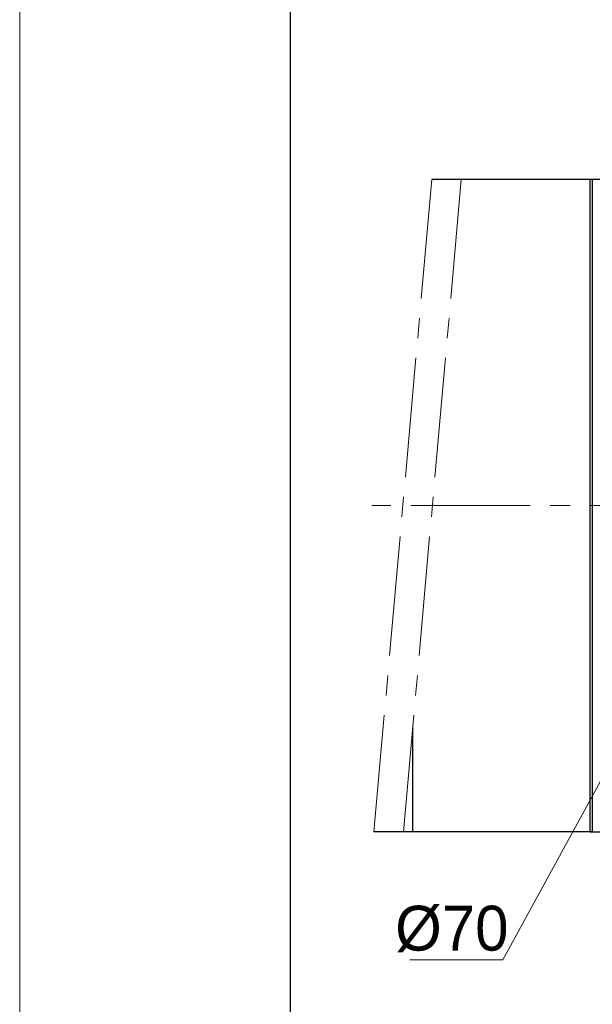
# Model space of a CAD drawing. Header units: millimetres. Extents: x 1379 to 1834, y 1015 to 1337.
# Tile 2 of 10: x 1379 to 1436, y 1173 to 1272. Entities that reach past the tile are written whole.
import ezdxf

# ---------------------------------------------------------------- set-up
doc = ezdxf.new("R2010")
doc.units = ezdxf.units.MM
doc.header["$PDSIZE"] = -5
doc.linetypes.add('点画线', pattern=[18, 12, -2, 2, -2])
doc.layers.get('Defpoints').update_dxf_attribs({"lineweight": 18})
for name, color, linetype, lineweight in [('7中心线层', 7, '点画线', 18), ('图框_外框线', 7, 'Continuous', 18), ('尺寸线', 7, 'Continuous', 18), ('尺寸线层', 3, 'Continuous', 18), ('粗实线', 7, 'Continuous', 50)]:
    doc.layers.add(name, color=color, linetype=linetype, lineweight=lineweight)
doc.styles.add('工程字', font='txt')
doc.dimstyles.new('副本 ISO-25', dxfattribs={"dimtxt": 4.5, "dimasz": 2.5, "dimexe": 1.25, "dimexo": 0.625, "dimtad": 1, "dimtxsty": '工程字', "dimcen": 2.5, "dimdle": 5, "dimadec": 0, "dimazin": 0, "dimtfac": 1, "dimtmove": 0, "dimatfit": 3, "dimfxl": 1, "dimtolj": 1, "dimarcsym": 0})

# ---------------------------------------------------------------- blocks, each defined once
blk = doc.blocks.new('*X13')
at = {"layer": 'Defpoints', "color": 0, "lineweight": -2}
for p in [(1496.85, 1252.009), (1488.365, 1243.524), (1508.378, 1239.802), (1413.945, 1223.018), (1501.859, 1223.018)]:
    blk.add_point(p, dxfattribs=at)
at = {"layer": '尺寸线层', "color": 0, "lineweight": -2}
for p, q in [((1497.292, 1252.451), (1499.755, 1254.914)), ((1502.484, 1223.018), (1512.966, 1223.018))]:
    blk.add_line(p, q, dxfattribs=at)
blk.add_arc((1467.859, 1223.018), 43.858, 3.26643, 41.73357, dxfattribs=at)
for points in [[(1500.89, 1252.499), (1500.285, 1251.927), (1498.871, 1254.03)], [(1511.229, 1225.505), (1512.062, 1225.529), (1511.716, 1223.018)]]:
    blk.add_solid(points, dxfattribs=at)
at = {"layer": '尺寸线层', "color": 0, "insert": (1511.034, 1240.902), "char_height": 4.5, "attachment_point": 5, "rotation": 292.5, "style": '工程字'}
blk.add_mtext('\\A1;45%%d', dxfattribs=at)
blk = doc.blocks.new('*X14')
at = {"layer": 'Defpoints', "color": 0, "lineweight": -2}
for p in [(1413.945, 1223.018), (1501.859, 1223.018), (1508.401, 1206.225), (1488.365, 1202.512), (1496.85, 1194.027)]:
    blk.add_point(p, dxfattribs=at)
at = {"layer": '尺寸线层', "color": 0, "lineweight": -2}
for p, q in [((1502.484, 1223.018), (1512.991, 1223.018)), ((1497.292, 1193.585), (1499.772, 1191.104))]:
    blk.add_line(p, q, dxfattribs=at)
blk.add_arc((1467.859, 1223.018), 43.883, 318.26459, 356.73541, dxfattribs=at)
for points in [[(1512.086, 1220.507), (1511.253, 1220.531), (1511.741, 1223.018)], [(1500.302, 1194.092), (1500.908, 1193.52), (1498.888, 1191.988)]]:
    blk.add_solid(points, dxfattribs=at)
at = {"layer": '尺寸线层', "color": 0, "insert": (1505.745, 1207.325), "char_height": 4.5, "attachment_point": 5, "rotation": 67.5, "style": '工程字'}
blk.add_mtext('\\A1;45%%d', dxfattribs=at)
blk = doc.blocks.new('*X22')
at = {"layer": '尺寸线', "linetype": 'Continuous'}
blk.add_hatch(color=0, dxfattribs=at).paths.add_polyline_path([(22.497, 24.073), (21.572, 21.73), (21.023, 22.029)], flags=0)
at = {"layer": '尺寸线', "color": 0, "linetype": 'Continuous'}
for p, q in [((22.497, 24.073), (9.33, 0)), ((9.33, 0), (0, 0))]:
    blk.add_line(p, q, dxfattribs=at)
at = {"layer": '尺寸线', "color": 0}
blk.add_line((0, 0), (0, 0), dxfattribs=at)

msp = doc.modelspace()

# ---------------------------------------------------------------- linework, layer by layer
at = {"layer": '7中心线层'}
for p, q in [((1419.9726, 1255.7679), (1414.1698, 1190.2679)), ((1422.938, 1255.7679), (1417.1352, 1190.2679)), ((1501.8585, 1223.0179), (1413.945, 1223.0179))]:
    msp.add_line(p, q, dxfattribs=at)
at = {"layer": '图框_外框线', "color": 3}
msp.add_lwpolyline([(1378.6159, 1014.548), (1834.4115, 1014.548), (1834.4115, 1336.8607), (1378.6159, 1336.8607)], close=True, dxfattribs=at)
at = {"layer": '图框_外框线', "color": 3, "lineweight": 25}
msp.add_lwpolyline([(1405.7466, 1019.9742), (1828.9854, 1019.9742), (1828.9854, 1331.4345), (1405.7466, 1331.4345)], close=True, dxfattribs=at)
at = {"layer": '粗实线', "linetype": 'Continuous', "lineweight": 30}
for p, q in [((1435.8585, 1255.7679), (1419.9726, 1255.7679)), ((1441.8585, 1255.7679), (1435.8585, 1255.7679)), ((1435.8585, 1190.2679), (1435.8585, 1255.7679)), ((1436.0585, 1255.7679), (1435.8585, 1255.7679)), ((1436.0585, 1255.7679), (1436.0585, 1190.2679)), ((1418.0589, 1190.2679), (1418.0589, 1200.6943)), ((1418.0589, 1190.2679), (1414.156, 1190.2679)), ((1435.8585, 1190.2679), (1418.0589, 1190.2679)), ((1435.8585, 1190.2679), (1441.8585, 1190.2679)), ((1436.0585, 1190.2679), (1435.8585, 1190.2679))]:
    msp.add_line(p, q, dxfattribs=at)

# ---------------------------------------------------------------- block references
at = {"layer": '尺寸线'}
msp.add_blockref('*X22', (1417.7581, 1177.4264), dxfattribs=at)

# ---------------------------------------------------------------- texts
at = {"layer": '尺寸线层', "insert": (1421.985, 1180.5105), "char_height": 4.5, "width": 18.3, "attachment_point": 5, "style": '工程字'}
msp.add_mtext('%%C70', dxfattribs=at)

# ---------------------------------------------------------------- dimensions: what is measured, and where the dimension line sits
at = {"layer": '尺寸线层'}
for base, line1, picture, middle in [((1508.378, 1239.8016), ((1488.3646, 1243.524), (1496.8499, 1252.0093)), '*X13', (1511.0341, 1240.9019)), ((1508.4008, 1206.2248), ((1488.3646, 1202.5118), (1496.8499, 1194.0266)), '*X14', (1505.7446, 1207.325))]:
    dim = msp.add_angular_dim_2l(base=base, line1=line1, line2=((1501.8585, 1223.0179), (1413.945, 1223.0179)), dimstyle='副本 ISO-25', override={"dimtad": 1, "dimtih": 0, "dimtoh": 0, "dimsah": 1, "dimtdec": 0, "dimtzin": 0}, dxfattribs=at)
    dim.commit()
    dim.dimension.update_dxf_attribs({"geometry": picture, "text_midpoint": middle})

doc.saveas('drawing.dxf')
